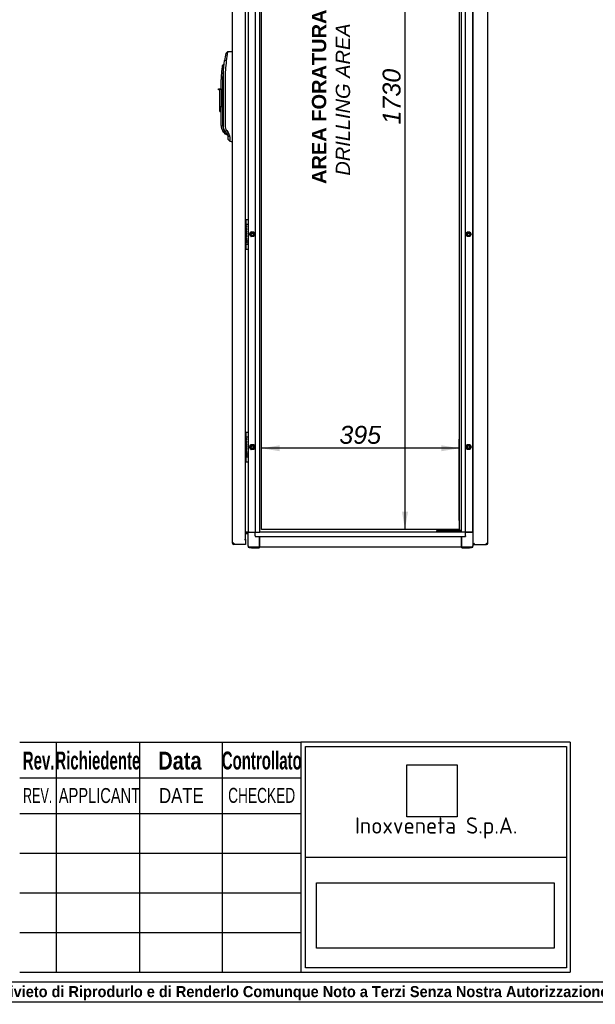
# Model space of a CAD drawing. Extents: x -15 to 412, y 11 to 308.
# Tile 2 of 9: x 115 to 204, y 11 to 162. Entities that reach past the tile are written whole.
import ezdxf
from ezdxf.lldxf.tags import DXFTag

# ---------------------------------------------------------------- set-up
doc = ezdxf.new("R2010")
doc.units = 0
doc.layers.get('0').update_dxf_attribs({"linetype": 'CONTINUOUS'})
for name, color, linetype in [('_TRANSLATION', 7, 'CONTINUOUS'), ('AE00198_03', 7, 'CONTINUOUS'), ('AE00219_00', 7, 'CONTINUOUS'), ('AE00219_03', 7, 'CONTINUOUS'), ('AE00368_00', 7, 'CONTINUOUS'), ('AE00500_10', 7, 'CONTINUOUS'), ('AE00992_10', 7, 'CONTINUOUS'), ('DEFAULT', 7, 'CONTINUOUS'), ('DV2__TRANSLATION', 7, 'CONTINUOUS'), ('F0000000_80', 7, 'CONTINUOUS'), ('F0000000_81', 7, 'CONTINUOUS'), ('F0000001_24', 7, 'CONTINUOUS'), ('M0000000_06', 7, 'CONTINUOUS'), ('M0000000_29', 7, 'CONTINUOUS'), ('M0000000_43', 7, 'CONTINUOUS'), ('M0000000_44', 7, 'CONTINUOUS'), ('M0000000_56', 7, 'CONTINUOUS')]:
    doc.layers.add(name, color=color, linetype=linetype)
doc.styles.add('SEACAD_ARIAL', font='arial.ttf')
doc.styles.add('SEACAD_ARIAL_NARROW', font='ARIALN.TTF', dxfattribs={"width": 0.8})
doc.styles.add('SEACAD_ARIALB', font='arialbd.ttf', dxfattribs={"width": 0.9})
doc.styles.add('SEACAD_ARIALI', font='ariali.ttf')
tags = doc.linetypes.add('CENTER2', pattern=[28.575, 19.05, -3.175, 3.175, -3.175]).pattern_tags.tags
tags[10:11] = [DXFTag(74, 4), DXFTag(75, 0), DXFTag(340, '0'), DXFTag(46, 0.0), DXFTag(50, 0.0), DXFTag(44, 0.0), DXFTag(45, 0.0)]
tags[8:9] = [DXFTag(74, 4), DXFTag(75, 0), DXFTag(340, '0'), DXFTag(46, 0.0), DXFTag(50, 0.0), DXFTag(44, 0.0), DXFTag(45, 0.0)]
tags[6:7] = [DXFTag(74, 4), DXFTag(75, 0), DXFTag(340, '0'), DXFTag(46, 0.0), DXFTag(50, 0.0), DXFTag(44, 0.0), DXFTag(45, 0.0)]
tags[4:5] = [DXFTag(74, 4), DXFTag(75, 0), DXFTag(340, '0'), DXFTag(46, 0.0), DXFTag(50, 0.0), DXFTag(44, 0.0), DXFTag(45, 0.0)]
doc.dimstyles.new('ISO', dxfattribs={"dimtxt": 2.75, "dimasz": 2.75, "dimexe": 1.375, "dimexo": 1.375, "dimgap": 0.6875, "dimtad": 1, "dimdec": 1, "dimlfac": 13.000013, "dimtxsty": 'SEACAD_ARIAL', "dimblk1": '_SE_FILLED', "dimblk2": '_SE_FILLED', "dimsah": 1, "dimcen": 1.375, "dimazin": 3, "dimtfac": 0.7, "dimtdec": 3, "dimtmove": 0, "dimatfit": 3})
picture_1 = doc.add_image_def('image1.jpg', size_in_pixel=(55, 57))
picture_2 = doc.add_image_def('image2.bmp', size_in_pixel=(138, 38))

# ---------------------------------------------------------------- blocks, each defined once
blk = doc.blocks.new('SE1')
at = {"layer": 'AE00198_03', "color": 7, "linetype": 'CONTINUOUS'}
for p, q in [((150.1, 131.02), (150.1, 130.46)), ((150.15, 131.02), (150.1, 131.02)), ((150.1, 127.31), (150.1, 126.75)), ((150.1, 126.75), (150.15, 126.75)), ((150.1, 98.33), (150.1, 97.77)), ((150.15, 98.33), (150.1, 98.33)), ((150.1, 94.62), (150.1, 94.06)), ((150.1, 94.06), (150.15, 94.06))]:
    blk.add_line(p, q, dxfattribs=at)
for centre, start, end in [((150.51, 130.57), 132.1747, 135.145), ((150.51, 127.21), 224.855, 227.8253), ((150.51, 97.87), 132.1747, 135.145), ((150.51, 94.52), 224.855, 227.8253)]:
    blk.add_arc(centre, 0.615, start, end, dxfattribs=at)
at = {"layer": 'AE00219_00', "color": 7, "linetype": 'CONTINUOUS'}
for p, q in [((179.97, 83.16), (180, 83.13)), ((180.46, 83.13), (180, 83.13)), ((180, 83.13), (180, 83.12)), ((180.46, 83.13), (180.48, 83.16)), ((180.46, 83.12), (180.46, 83.13)), ((181.9, 83.16), (181.92, 83.13)), ((182.38, 83.13), (181.92, 83.13)), ((181.92, 83.13), (181.92, 83.12)), ((182.38, 83.13), (182.41, 83.16)), ((182.38, 83.12), (182.38, 83.13))]:
    blk.add_line(p, q, dxfattribs=at)
at = {"layer": 'AE00219_03', "color": 7, "linetype": 'CONTINUOUS'}
for p, q in [((187.32, 127.62), (187.31, 127.62)), ((187.32, 126.69), (187.32, 127.62)), ((187.31, 126.69), (187.32, 126.69)), ((187.32, 94.92), (187.31, 94.92)), ((187.31, 94), (187.32, 94)), ((187.32, 94), (187.32, 94.92))]:
    blk.add_line(p, q, dxfattribs=at)
at = {"layer": 'AE00368_00', "color": 7, "linetype": 'CONTINUOUS'}
for p, q in [((179.5, 83.16), (179.44, 83.16)), ((179.44, 83.16), (179.44, 83.12)), ((181.01, 83.12), (181.01, 83.16)), ((181.37, 83.16), (181.37, 83.12)), ((182.94, 83.12), (182.94, 83.16))]:
    blk.add_line(p, q, dxfattribs=at)
for centre, start, end in [((179.74, 83.1), 16.6015, 90), ((180.72, 83.1), 90, 163.3985), ((181.66, 83.1), 16.6015, 90), ((182.64, 83.1), 90, 163.3985)]:
    blk.add_arc(centre, 0.0538, start, end, dxfattribs=at)
at = {"layer": 'AE00500_10', "color": 7, "linetype": 'CONTINUOUS'}
for p, q in [((185, 130.98), (185.04, 130.98)), ((185.04, 130.26), (185, 130.26)), ((150.7, 128.89), (150.9, 129.25)), ((150.9, 128.53), (150.7, 128.88)), ((150.78, 128.89), (150.95, 129.17)), ((150.95, 128.6), (150.78, 128.89)), ((150.91, 129.25), (151.32, 129.25)), ((150.95, 129.17), (151.28, 129.17)), ((151.28, 129.17), (151.45, 128.89)), ((151.45, 128.89), (151.28, 128.6)), ((151.32, 129.25), (151.53, 128.89)), ((151.53, 128.88), (151.32, 128.53)), ((183.93, 128.89), (184.13, 129.25)), ((184.13, 128.53), (183.93, 128.88)), ((184.01, 128.89), (184.18, 129.17)), ((184.18, 128.6), (184.01, 128.89)), ((184.14, 129.25), (184.55, 129.25)), ((184.18, 129.17), (184.51, 129.17)), ((184.51, 129.17), (184.68, 128.89)), ((184.68, 128.89), (184.51, 128.6)), ((184.55, 129.25), (184.76, 128.89)), ((184.76, 128.88), (184.55, 128.53)), ((151.32, 128.52), (150.91, 128.52)), ((151.28, 128.6), (150.95, 128.6)), ((184.55, 128.52), (184.14, 128.52)), ((184.51, 128.6), (184.18, 128.6)), ((185, 127.52), (185.04, 127.52)), ((185.04, 126.79), (185, 126.79)), ((185, 98.29), (185.04, 98.29)), ((185.04, 97.56), (185, 97.56)), ((150.7, 96.2), (150.9, 96.55)), ((150.9, 95.83), (150.7, 96.19)), ((150.78, 96.19), (150.95, 96.48)), ((150.95, 95.91), (150.78, 96.19)), ((150.91, 96.56), (151.32, 96.56)), ((151.32, 95.83), (150.91, 95.83)), ((150.95, 96.48), (151.28, 96.48)), ((151.28, 95.91), (150.95, 95.91)), ((151.28, 96.48), (151.45, 96.19)), ((151.45, 96.19), (151.28, 95.91)), ((151.32, 96.55), (151.53, 96.2)), ((151.53, 96.19), (151.32, 95.83)), ((183.93, 96.2), (184.13, 96.55)), ((184.13, 95.83), (183.93, 96.19)), ((184.01, 96.19), (184.18, 96.48)), ((184.18, 95.91), (184.01, 96.19)), ((184.14, 96.56), (184.55, 96.56)), ((184.55, 95.83), (184.14, 95.83)), ((184.18, 96.48), (184.51, 96.48)), ((184.51, 95.91), (184.18, 95.91)), ((184.51, 96.48), (184.68, 96.19)), ((184.68, 96.19), (184.51, 95.91)), ((184.55, 96.55), (184.76, 96.2)), ((184.76, 96.19), (184.55, 95.83)), ((185, 94.82), (185.04, 94.82)), ((185.04, 94.1), (185, 94.1))]:
    blk.add_line(p, q, dxfattribs=at)
for centre in [(151.11, 128.89), (184.34, 128.89), (151.11, 96.19), (184.34, 96.19)]:
    blk.add_circle(centre, 0.189, dxfattribs=at)
for centre, radius, start, end in [((150.7, 128.89), 0.00385, 150, 210), ((151.11, 128.89), 0.231, 75, 15), ((150.91, 129.24), 0.00385, 90, 150), ((151.32, 129.24), 0.00385, 30, 90), ((151.53, 128.89), 0.00385, 330, 30), ((183.93, 128.89), 0.00385, 150, 210), ((184.34, 128.89), 0.231, 75, 15), ((184.14, 129.24), 0.00385, 90, 150), ((184.55, 129.24), 0.00385, 30, 90), ((184.76, 128.89), 0.00385, 330, 30), ((150.91, 128.53), 0.00385, 210, 270), ((151.32, 128.53), 0.00385, 270, 330), ((184.14, 128.53), 0.00385, 210, 270), ((184.55, 128.53), 0.00385, 270, 330), ((150.7, 96.19), 0.00385, 150, 210), ((151.11, 96.19), 0.231, 75, 15), ((150.91, 96.55), 0.00385, 90, 150), ((150.91, 95.84), 0.00385, 210, 270), ((151.32, 96.55), 0.00385, 30, 90), ((151.32, 95.84), 0.00385, 270, 330), ((151.53, 96.19), 0.00385, 330, 30), ((183.93, 96.19), 0.00385, 150, 210), ((184.34, 96.19), 0.231, 75, 15), ((184.14, 96.55), 0.00385, 90, 150), ((184.14, 95.84), 0.00385, 210, 270), ((184.55, 96.55), 0.00385, 30, 90), ((184.55, 95.84), 0.00385, 270, 330), ((184.76, 96.19), 0.00385, 330, 30)]:
    blk.add_arc(centre, radius, start, end, dxfattribs=at)
at = {"layer": 'AE00992_10', "color": 7, "linetype": 'CONTINUOUS'}
for p, q in [((147.29, 156.9), (147.03, 156.67)), ((148.05, 156.92), (148.07, 156.92)), ((146.73, 154.95), (146.5, 154.76)), ((146.7, 154.07), (146.85, 155.58)), ((146.79, 154.95), (146.73, 154.95)), ((147.11, 155.55), (146.85, 155.58)), ((146.61, 153.96), (146.38, 153.99)), ((146.66, 152.69), (146.69, 153.96)), ((146.69, 153.96), (146.7, 154.07)), ((146.31, 151.23), (146.31, 152.69)), ((146.54, 152.69), (146.54, 145.59)), ((146.66, 145.59), (146.66, 152.69)), ((146.92, 152.69), (146.92, 145.59)), ((145.92, 151.08), (145.92, 151.23)), ((145.92, 151.23), (146.11, 151.23)), ((146.11, 151.08), (145.92, 151.08)), ((146.11, 151.23), (146.31, 151.23)), ((146.11, 151.23), (146.11, 151.08)), ((146.11, 148.46), (146.11, 151.08)), ((146.31, 151.23), (146.31, 148.46)), ((146.11, 147.77), (146.11, 148.46)), ((146.31, 148.46), (146.11, 148.46)), ((146.31, 148.46), (146.31, 148.41)), ((146.31, 145.59), (146.31, 148.41)), ((146.11, 147.77), (146.31, 147.77)), ((146.76, 144.5), (146.58, 144.71)), ((146.76, 144.5), (146.91, 144.34)), ((146.88, 144.78), (146.89, 144.78)), ((146.96, 144.67), (146.89, 144.78)), ((146.91, 144.34), (147.31, 144.18)), ((146.94, 144.64), (147.01, 144.6)), ((147.17, 144.83), (146.96, 144.67)), ((147.19, 144.36), (146.96, 144.67)), ((147.17, 144.83), (147.4, 144.52)), ((147.4, 144.52), (147.19, 144.36)), ((147.31, 144.21), (147.19, 144.36)), ((147.51, 144.33), (147.31, 144.21)), ((147.38, 143.45), (147.38, 143.98)), ((147.64, 143.84), (147.38, 143.98)), ((147.4, 144.52), (147.51, 144.33)), ((147.38, 143.45), (147.65, 143.17)), ((147.65, 143.17), (147.65, 143.17)), ((148.07, 143.16), (148.05, 143.16))]:
    blk.add_line(p, q, dxfattribs=at)
for centre, radius, start, end in [((167.66, 152.69), 21.01, 169.0809, 172.0958), ((168.79, 153.37), 21.79, 170.6918, 174.277), ((157.46, 152.69), 11.15, 169.3078, 173.3301), ((164.94, 152.32), 18.41, 171.7754, 174.8738), ((167.66, 152.69), 21.01, 173.6973, 173.7967), ((167.63, 152.7), 20.71, 172.0905, 180.0053), ((157.46, 152.69), 11.15, 173.3301, 180), ((157.46, 152.69), 10.92, 173.3301, 180), ((147.84, 145.59), 1.54, 180, 214.7721), ((147.84, 145.59), 1.31, 180, 226.2292), ((148.18, 145.59), 1.26, 180.0222, 216.789), ((146.49, 143.25), 1.46, 72.2752, 86.6201), ((147, 143.98), 0.385, 359.9994, 36.8112), ((146.67, 143.85), 0.975, 359.3937, 29.8475), ((164.21, 143.59), 16.57, 179.1395, 181.4422)]:
    blk.add_arc(centre, radius, start, end, dxfattribs=at)
for centre, major_axis, start_param, end_param in [((148.1, 155.58), (38.57, 1.35), 1.570796, 1.590473), ((148.1, 144.5), (38.57, -1.35), 4.701927, 4.712389)]:
    blk.add_ellipse(centre, major_axis=major_axis, ratio=0.034878, start_param=start_param, end_param=end_param, dxfattribs=at)
for points, degree, knots in [([(146.88, 144.78), (146.77, 144.97), (146.71, 145.17), (146.66, 145.38), (146.66, 145.59)], 2, [0, 0, 0, 0.5, 0.5, 1, 1, 1]), ([(147.22, 144.32), (147.22, 144.32), (147.23, 144.31), (147.24, 144.29), (147.24, 144.28), (147.25, 144.27), (147.26, 144.26), (147.26, 144.25), (147.27, 144.24), (147.27, 144.23), (147.28, 144.22), (147.28, 144.22), (147.29, 144.21), (147.29, 144.2), (147.29, 144.2), (147.3, 144.19), (147.3, 144.19), (147.3, 144.19), (147.3, 144.18), (147.3, 144.18), (147.3, 144.18), (147.31, 144.18), (147.31, 144.18)], 3, [0, 0, 0, 0, 0.0259325, 0.051743, 0.0774354, 0.1030134, 0.128481, 0.1538419, 0.1791003, 0.2042602, 0.2293255, 0.2543005, 0.2791893, 0.303996, 0.328725, 0.3533805, 0.3779669, 0.4024885, 0.4269496, 0.4513548, 0.4757085, 0.5000152, 0.5000152, 0.5000152, 0.5000152])]:
    blk.add_open_spline(points, degree=degree, knots=knots, dxfattribs=at)
at = {"layer": 'DV2__TRANSLATION', "color": 7, "linetype": 'CENTER2'}
for p, q in [((152.54, 83.5), (152.54, 216.58)), ((182.92, 216.58), (182.92, 83.5)), ((182.92, 83.5), (152.54, 83.5))]:
    blk.add_line(p, q, dxfattribs=at)
at = {"layer": 'F0000000_80', "color": 7, "linetype": 'CONTINUOUS'}
for p, q in [((185.04, 81.31), (185.04, 218.77)), ((187.31, 81.41), (187.31, 218.67)), ((185.04, 81.31), (185.15, 81.31)), ((185.04, 81.19), (185.04, 81.31)), ((185.04, 81.31), (185.15, 81.31)), ((185.04, 81.19), (185.15, 81.19)), ((185.15, 81.31), (185.25, 81.41)), ((185.15, 81.31), (185.25, 81.41)), ((185.15, 81.19), (185.15, 81.31)), ((185.15, 81.19), (187.09, 81.19)), ((187.09, 81.41), (187.31, 81.41)), ((187.09, 81.19), (187.09, 81.19))]:
    blk.add_line(p, q, dxfattribs=at)
for centre, radius, start, end in [((187.09, 81.41), 0.215, 270, 360), ((173.71, 81.4), 13.38, 359.1297, 0.0518)]:
    blk.add_arc(centre, radius, start, end, dxfattribs=at)
at = {"layer": 'F0000000_81', "color": 7, "linetype": 'CONTINUOUS'}
for p, q in [((148.07, 81.41), (148.07, 218.67)), ((150.07, 81.96), (150.07, 218.12)), ((149.9, 81.96), (149.9, 81.96)), ((149.9, 81.96), (149.9, 81.96)), ((149.9, 81.96), (150.07, 81.96)), ((149.9, 81.96), (150.07, 81.96)), ((150.07, 81.96), (150.07, 81.41)), ((148.29, 81.41), (148.07, 81.41)), ((150.07, 81.19), (148.29, 81.19)), ((148.29, 81.19), (148.29, 81.19)), ((150.07, 81.41), (150.07, 81.19))]:
    blk.add_line(p, q, dxfattribs=at)
for centre, radius, start, end in [((148.29, 81.41), 0.215, 180, 270), ((160.14, 81.39), 11.85, 179.8886, 180.9299)]:
    blk.add_arc(centre, radius, start, end, dxfattribs=at)
at = {"layer": 'F0000001_24', "color": 7, "linetype": 'CONTINUOUS'}
for p, q in [((150.07, 130.46), (150.42, 130.46)), ((150.15, 131.1), (150.15, 131.12)), ((150.15, 130.47), (150.15, 131.1)), ((150.15, 130.46), (150.15, 130.47)), ((150.19, 131.16), (150.42, 131.16)), ((150.46, 131.12), (150.46, 131.1)), ((150.46, 131.1), (150.46, 130.47)), ((150.46, 130.47), (150.46, 130.42)), ((150.46, 130.42), (150.46, 127.35)), ((150.1, 129.45), (150.07, 129.45)), ((150.07, 129.43), (150.1, 129.43)), ((150.1, 129.14), (150.07, 129.14)), ((150.07, 129.12), (150.1, 129.12)), ((150.1, 128.84), (150.07, 128.84)), ((150.07, 128.82), (150.1, 128.82)), ((150.26, 128.75), (150.07, 128.75)), ((150.07, 128.73), (150.12, 128.73)), ((150.16, 129.94), (150.15, 129.93)), ((150.15, 129.93), (150.15, 129.91)), ((150.15, 129.91), (150.16, 129.91)), ((150.18, 128.73), (150.26, 128.73)), ((150.26, 128.73), (150.26, 128.75)), ((150.42, 127.31), (150.07, 127.31)), ((150.09, 128.33), (150.09, 128.03)), ((150.09, 128.03), (150.1, 128.02)), ((150.1, 128.02), (150.11, 128.02)), ((150.12, 128.05), (150.12, 128.33)), ((150.15, 127.3), (150.15, 127.31)), ((150.15, 126.67), (150.15, 127.3)), ((150.3, 127.93), (150.3, 127.97)), ((150.3, 127.58), (150.3, 127.62)), ((150.46, 127.35), (150.46, 127.3)), ((150.46, 127.3), (150.46, 126.67)), ((150.15, 126.66), (150.15, 126.67)), ((150.19, 126.62), (150.42, 126.62)), ((150.46, 126.67), (150.46, 126.66)), ((150.15, 98.41), (150.15, 98.42)), ((150.15, 97.78), (150.15, 98.41)), ((150.19, 98.46), (150.42, 98.46)), ((150.46, 98.42), (150.46, 98.41)), ((150.46, 98.41), (150.46, 97.78)), ((150.07, 97.77), (150.42, 97.77)), ((150.15, 97.77), (150.15, 97.78)), ((150.16, 97.24), (150.15, 97.24)), ((150.15, 97.24), (150.15, 97.22)), ((150.15, 97.22), (150.16, 97.22)), ((150.46, 97.78), (150.46, 97.73)), ((150.46, 97.73), (150.46, 94.66)), ((150.1, 96.76), (150.07, 96.76)), ((150.07, 96.74), (150.1, 96.74)), ((150.1, 96.45), (150.07, 96.45)), ((150.07, 96.43), (150.1, 96.43)), ((150.1, 96.14), (150.07, 96.14)), ((150.07, 96.12), (150.1, 96.12)), ((150.26, 96.06), (150.07, 96.06)), ((150.07, 96.03), (150.12, 96.03)), ((150.09, 95.64), (150.09, 95.33)), ((150.09, 95.33), (150.1, 95.33)), ((150.1, 95.33), (150.11, 95.33)), ((150.12, 95.35), (150.12, 95.64)), ((150.18, 96.03), (150.26, 96.03)), ((150.26, 96.03), (150.26, 96.06)), ((150.42, 94.62), (150.07, 94.62)), ((150.15, 94.61), (150.15, 94.62)), ((150.15, 93.98), (150.15, 94.61)), ((150.15, 93.96), (150.15, 93.98)), ((150.19, 93.92), (150.42, 93.92)), ((150.3, 95.23), (150.3, 95.28)), ((150.3, 94.89), (150.3, 94.93)), ((150.46, 94.66), (150.46, 94.61)), ((150.46, 94.61), (150.46, 93.98)), ((150.46, 93.98), (150.46, 93.96))]:
    blk.add_line(p, q, dxfattribs=at)
for centre in [(150.26, 127.77), (150.26, 95.08)]:
    blk.add_circle(centre, 0.0473, dxfattribs=at)
for centre, radius, start, end in [((150.19, 131.12), 0.0385, 90, 180), ((150.42, 131.12), 0.0385, 0, 90), ((150.42, 130.42), 0.0385, 0, 90), ((149.95, 127.76), 0.176, 313.1112, 335.4085), ((150.27, 127.79), 0.176, 131.3534, 155.4085), ((150.42, 127.35), 0.0385, 270, 0), ((150.19, 126.66), 0.0385, 180, 270), ((150.42, 126.66), 0.0385, 270, 0), ((150.19, 98.42), 0.0385, 90, 180), ((150.42, 98.42), 0.0385, 0, 90), ((150.42, 97.73), 0.0385, 0, 90), ((149.95, 95.07), 0.176, 313.1112, 335.4085), ((150.27, 95.1), 0.176, 131.3534, 155.4085), ((150.19, 93.96), 0.0385, 180, 270), ((150.42, 94.66), 0.0385, 270, 0), ((150.42, 93.96), 0.0385, 270, 0)]:
    blk.add_arc(centre, radius, start, end, dxfattribs=at)
for points, knots in [([(150.16, 129.91), (150.23, 129.94), (150.26, 130.01), (150.26, 130.07), (150.26, 130.15), (150.21, 130.23), (150.1, 130.23), (150.09, 130.23), (150.08, 130.23), (150.07, 130.23)], [0, 0, 0, 0, 0.2499787, 0.2499787, 0.2499787, 0.4999858, 0.4999858, 0.4999858, 0.518742, 0.518742, 0.518742, 0.518742]), ([(150.09, 130.21), (150.09, 130.21), (150.09, 130.21), (150.1, 130.21), (150.2, 130.21), (150.24, 130.14), (150.24, 130.07)], [0.6507899, 0.6507899, 0.6507899, 0.6507899, 0.6652315, 0.6652315, 0.6652315, 1, 1, 1, 1]), ([(150.26, 129.68), (150.26, 129.76), (150.21, 129.84), (150.1, 129.84), (150.09, 129.84), (150.08, 129.84), (150.07, 129.84)], [0, 0, 0, 0, 0.3333333, 0.3333333, 0.3333333, 0.3583413, 0.3583413, 0.3583413, 0.3583413]), ([(150.07, 129.82), (150.08, 129.82), (150.09, 129.82), (150.1, 129.82), (150.2, 129.82), (150.24, 129.75), (150.24, 129.68), (150.24, 129.61), (150.2, 129.54), (150.1, 129.54)], [0.4783249, 0.4783249, 0.4783249, 0.4783249, 0.5, 0.5, 0.5, 0.75, 0.75, 0.75, 1, 1, 1, 1]), ([(150.07, 129.52), (150.08, 129.52), (150.09, 129.52), (150.1, 129.52), (150.21, 129.52), (150.26, 129.6), (150.26, 129.68)], [0.4183676, 0.4183676, 0.4183676, 0.4183676, 0.5, 0.5, 0.5, 1, 1, 1, 1]), ([(150.16, 129.13), (150.23, 129.16), (150.26, 129.23), (150.26, 129.29), (150.26, 129.37), (150.21, 129.45), (150.1, 129.45)], [0, 0, 0, 0, 0.500028, 0.500028, 0.500028, 1, 1, 1, 1]), ([(150.1, 129.43), (150.2, 129.43), (150.24, 129.36), (150.24, 129.29), (150.24, 129.22), (150.2, 129.14), (150.1, 129.14)], [0, 0, 0, 0, 0.333291, 0.333291, 0.333291, 1, 1, 1, 1]), ([(150.1, 129.12), (150.2, 129.12), (150.24, 129.05), (150.24, 128.98), (150.24, 128.91), (150.19, 128.84), (150.1, 128.84)], [0, 0, 0, 0, 0.670744, 0.670744, 0.670744, 1, 1, 1, 1]), ([(150.12, 128.73), (150.2, 128.71), (150.24, 128.65), (150.24, 128.58), (150.24, 128.51), (150.2, 128.44), (150.1, 128.44)], [0, 0, 0, 0, 0.5, 0.5, 0.5, 1, 1, 1, 1]), ([(150.07, 128.42), (150.08, 128.42), (150.09, 128.42), (150.1, 128.42), (150.21, 128.42), (150.26, 128.5), (150.26, 128.58)], [0.4183715, 0.4183715, 0.4183715, 0.4183715, 0.5, 0.5, 0.5, 1, 1, 1, 1]), ([(150.26, 128.19), (150.26, 128.27), (150.21, 128.35), (150.1, 128.35), (150.09, 128.35), (150.08, 128.35), (150.07, 128.35)], [0, 0, 0, 0, 0.3336663, 0.3336663, 0.3336663, 0.3587055, 0.3587055, 0.3587055, 0.3587055]), ([(150.11, 127.69), (150.15, 127.61), (150.22, 127.58), (150.29, 127.58), (150.3, 127.58), (150.3, 127.58), (150.3, 127.58)], [0, 0, 0, 0, 0.5, 0.5, 0.5, 1, 1, 1, 1]), ([(150.12, 128.33), (150.2, 128.32), (150.24, 128.25), (150.24, 128.19), (150.24, 128.12), (150.2, 128.06), (150.12, 128.05)], [0, 0, 0, 0, 0.5, 0.5, 0.5, 1, 1, 1, 1]), ([(150.3, 127.62), (150.3, 127.62), (150.3, 127.62), (150.29, 127.62), (150.22, 127.62), (150.14, 127.67), (150.14, 127.77), (150.14, 127.82), (150.15, 127.86), (150.19, 127.89), (150.21, 127.91), (150.25, 127.93), (150.29, 127.93), (150.3, 127.93), (150.3, 127.93), (150.3, 127.93)], [0, 0, 0, 0, 0.2, 0.2, 0.2, 0.4, 0.4, 0.4, 0.6, 0.6, 0.6, 0.8, 0.8, 0.8, 1, 1, 1, 1]), ([(150.3, 127.97), (150.3, 127.97), (150.3, 127.97), (150.29, 127.97), (150.24, 127.97), (150.19, 127.95), (150.16, 127.92)], [0, 0, 0, 0, 0.5, 0.5, 0.5, 1, 1, 1, 1]), ([(150.16, 97.22), (150.23, 97.25), (150.26, 97.32), (150.26, 97.38), (150.26, 97.46), (150.21, 97.54), (150.1, 97.54), (150.09, 97.54), (150.08, 97.54), (150.07, 97.54)], [0, 0, 0, 0, 0.2499787, 0.2499787, 0.2499787, 0.4999858, 0.4999858, 0.4999858, 0.518742, 0.518742, 0.518742, 0.518742]), ([(150.07, 97.52), (150.08, 97.52), (150.09, 97.52), (150.1, 97.52), (150.2, 97.52), (150.24, 97.45), (150.24, 97.38)], [0.6361807, 0.6361807, 0.6361807, 0.6361807, 0.6652315, 0.6652315, 0.6652315, 1, 1, 1, 1]), ([(150.26, 96.99), (150.26, 97.07), (150.21, 97.15), (150.1, 97.15), (150.09, 97.15), (150.08, 97.15), (150.07, 97.15)], [0, 0, 0, 0, 0.3333333, 0.3333333, 0.3333333, 0.3583413, 0.3583413, 0.3583413, 0.3583413]), ([(150.07, 97.13), (150.08, 97.13), (150.09, 97.13), (150.1, 97.13), (150.2, 97.13), (150.24, 97.06), (150.24, 96.99), (150.24, 96.92), (150.2, 96.84), (150.1, 96.84)], [0.4783249, 0.4783249, 0.4783249, 0.4783249, 0.5, 0.5, 0.5, 0.75, 0.75, 0.75, 1, 1, 1, 1]), ([(150.07, 96.83), (150.08, 96.82), (150.09, 96.82), (150.1, 96.82), (150.21, 96.82), (150.26, 96.91), (150.26, 96.99)], [0.4183676, 0.4183676, 0.4183676, 0.4183676, 0.5, 0.5, 0.5, 1, 1, 1, 1]), ([(150.07, 95.73), (150.08, 95.73), (150.09, 95.73), (150.1, 95.73), (150.21, 95.73), (150.26, 95.81), (150.26, 95.89)], [0.4183715, 0.4183715, 0.4183715, 0.4183715, 0.5, 0.5, 0.5, 1, 1, 1, 1]), ([(150.26, 95.5), (150.26, 95.58), (150.21, 95.66), (150.1, 95.66), (150.09, 95.66), (150.08, 95.66), (150.07, 95.66)], [0, 0, 0, 0, 0.3336663, 0.3336663, 0.3336663, 0.3587055, 0.3587055, 0.3587055, 0.3587055]), ([(150.16, 96.44), (150.23, 96.47), (150.26, 96.54), (150.26, 96.6), (150.26, 96.68), (150.21, 96.76), (150.1, 96.76)], [0, 0, 0, 0, 0.500028, 0.500028, 0.500028, 1, 1, 1, 1]), ([(150.1, 96.74), (150.2, 96.74), (150.24, 96.66), (150.24, 96.6), (150.24, 96.53), (150.2, 96.45), (150.1, 96.45)], [0, 0, 0, 0, 0.333291, 0.333291, 0.333291, 1, 1, 1, 1]), ([(150.1, 96.43), (150.2, 96.43), (150.24, 96.36), (150.24, 96.29), (150.24, 96.22), (150.19, 96.15), (150.1, 96.14)], [0, 0, 0, 0, 0.670744, 0.670744, 0.670744, 1, 1, 1, 1]), ([(150.12, 96.03), (150.2, 96.02), (150.24, 95.95), (150.24, 95.89), (150.24, 95.82), (150.2, 95.75), (150.1, 95.75)], [0, 0, 0, 0, 0.5, 0.5, 0.5, 1, 1, 1, 1]), ([(150.12, 95.64), (150.2, 95.63), (150.24, 95.56), (150.24, 95.5), (150.24, 95.43), (150.2, 95.36), (150.12, 95.35)], [0, 0, 0, 0, 0.5, 0.5, 0.5, 1, 1, 1, 1]), ([(150.11, 94.99), (150.15, 94.92), (150.22, 94.89), (150.29, 94.89), (150.3, 94.89), (150.3, 94.89), (150.3, 94.89)], [0, 0, 0, 0, 0.5, 0.5, 0.5, 1, 1, 1, 1]), ([(150.3, 94.93), (150.3, 94.93), (150.3, 94.93), (150.29, 94.93), (150.22, 94.93), (150.14, 94.98), (150.14, 95.08), (150.14, 95.13), (150.15, 95.17), (150.19, 95.2), (150.21, 95.22), (150.25, 95.23), (150.29, 95.23), (150.3, 95.23), (150.3, 95.23), (150.3, 95.23)], [0, 0, 0, 0, 0.2, 0.2, 0.2, 0.4, 0.4, 0.4, 0.6, 0.6, 0.6, 0.8, 0.8, 0.8, 1, 1, 1, 1]), ([(150.3, 95.28), (150.3, 95.28), (150.3, 95.28), (150.29, 95.28), (150.24, 95.28), (150.19, 95.26), (150.16, 95.23)], [0, 0, 0, 0, 0.5, 0.5, 0.5, 1, 1, 1, 1])]:
    blk.add_open_spline(points, degree=3, knots=knots, dxfattribs=at)
for points in [[(150.1, 129.54), (150.09, 129.54), (150.08, 129.54), (150.07, 129.54)], [(150.1, 128.82), (150.21, 128.82), (150.26, 128.9), (150.26, 128.98)], [(150.24, 130.07), (150.24, 130.02), (150.22, 129.96), (150.16, 129.94)], [(150.26, 128.98), (150.26, 129.04), (150.23, 129.11), (150.16, 129.13)], [(150.26, 128.58), (150.26, 128.64), (150.23, 128.7), (150.18, 128.73)], [(150.1, 128.44), (150.09, 128.44), (150.08, 128.44), (150.07, 128.44)], [(150.07, 128.33), (150.08, 128.33), (150.09, 128.33), (150.09, 128.33)], [(150.11, 127.86), (150.11, 127.88), (150.09, 127.9), (150.08, 127.91)], [(150.11, 128.02), (150.21, 128.03), (150.26, 128.11), (150.26, 128.19)], [(150.1, 96.84), (150.09, 96.84), (150.08, 96.84), (150.07, 96.85)], [(150.24, 97.38), (150.24, 97.33), (150.22, 97.27), (150.16, 97.24)], [(150.1, 95.75), (150.09, 95.75), (150.08, 95.75), (150.07, 95.75)], [(150.07, 95.64), (150.08, 95.64), (150.09, 95.64), (150.09, 95.64)], [(150.1, 96.12), (150.21, 96.12), (150.26, 96.21), (150.26, 96.29)], [(150.11, 95.33), (150.21, 95.34), (150.26, 95.42), (150.26, 95.5)], [(150.26, 96.29), (150.26, 96.34), (150.23, 96.42), (150.16, 96.44)], [(150.26, 95.89), (150.26, 95.95), (150.23, 96), (150.18, 96.03)], [(150.11, 95.17), (150.11, 95.19), (150.09, 95.2), (150.08, 95.22)]]:
    blk.add_open_spline(points, degree=3, dxfattribs=at)
at = {"layer": 'M0000000_06', "color": 7, "linetype": 'CONTINUOUS'}
for p, q in [((150.65, 83.12), (150.4, 83.12)), ((150.4, 83.04), (150.4, 83.12)), ((150.4, 83.04), (150.4, 81)), ((150.65, 83.04), (150.4, 83.04)), ((150.46, 81), (150.46, 83.04)), ((150.65, 83.12), (151.57, 83.12)), ((151.57, 83.04), (150.65, 83.04)), ((152.19, 81), (152.19, 82.42)), ((152.27, 81), (152.27, 82.42)), ((183.19, 82.42), (183.19, 81)), ((183.27, 82.42), (183.27, 81)), ((184.81, 83.12), (183.88, 83.12)), ((184.81, 83.04), (183.88, 83.04)), ((185.04, 83.12), (184.81, 83.12)), ((185.04, 83.04), (184.81, 83.04)), ((185, 83.04), (185, 81)), ((152.19, 80.81), (150.65, 80.81)), ((150.65, 80.75), (150.96, 80.75)), ((150.96, 80.67), (150.96, 80.81)), ((151.11, 80.66), (150.98, 80.66)), ((151.96, 80.66), (151.11, 80.66)), ((152.09, 80.66), (151.96, 80.66)), ((152.11, 80.67), (152.11, 80.81)), ((152.11, 80.75), (152.19, 80.75)), ((152.19, 80.75), (152.19, 81)), ((152.19, 80.75), (152.27, 80.75)), ((152.27, 80.75), (152.27, 81)), ((183.19, 81), (183.19, 80.75)), ((183.27, 80.75), (183.19, 80.75)), ((183.27, 81), (183.27, 80.75)), ((184.81, 80.81), (183.27, 80.81)), ((183.27, 80.75), (183.34, 80.75)), ((183.34, 80.67), (183.34, 80.81)), ((183.5, 80.66), (183.36, 80.66)), ((184.34, 80.66), (183.5, 80.66)), ((184.48, 80.66), (184.34, 80.66)), ((184.5, 80.67), (184.5, 80.81)), ((184.5, 80.75), (184.81, 80.75)), ((185.06, 81.31), (185.06, 81.31)), ((185.06, 81), (185.06, 81.19))]:
    blk.add_line(p, q, dxfattribs=at)
for centre, radius, start, end in [((150.65, 81), 0.25, 180, 270), ((150.65, 81), 0.192, 180, 270), ((150.98, 80.67), 0.0192, 180, 270), ((152.09, 80.67), 0.0192, 270, 0), ((183.36, 80.67), 0.0192, 180, 270), ((184.48, 80.67), 0.0192, 270, 0), ((184.81, 81), 0.192, 270, 0), ((184.81, 81), 0.25, 270, 0)]:
    blk.add_arc(centre, radius, start, end, dxfattribs=at)
at = {"layer": 'M0000000_29', "color": 7, "linetype": 'CONTINUOUS'}
for p, q in [((151.57, 216.96), (151.57, 83.12)), ((152.27, 83.12), (152.27, 216.96)), ((183.19, 216.96), (183.19, 83.12)), ((183.88, 83.12), (183.88, 216.96)), ((185, 83.12), (185, 216.96)), ((150.46, 168.96), (150.46, 131.12)), ((150.46, 126.66), (150.46, 98.42)), ((150.46, 93.96), (150.46, 83.12)), ((150.36, 83.12), (150.07, 83.12)), ((150.4, 83.12), (150.36, 83.12)), ((151.57, 83.12), (151.67, 83.12)), ((151.67, 83.12), (151.98, 83.12)), ((151.98, 83.12), (152.27, 83.12)), ((183.47, 83.12), (183.19, 83.12)), ((183.79, 83.12), (183.47, 83.12)), ((183.79, 83.12), (183.88, 83.12))]:
    blk.add_line(p, q, dxfattribs=at)
at = {"layer": 'M0000000_43', "color": 7, "linetype": 'CONTINUOUS'}
for p, q in [((150.31, 83.02), (150.07, 83.02)), ((150.07, 83.02), (150.31, 83.02)), ((150.07, 82.92), (150.31, 82.92)), ((150.31, 83.02), (150.31, 83.12)), ((150.31, 83.02), (150.4, 83.02)), ((150.31, 82.92), (150.31, 83.02))]:
    blk.add_line(p, q, dxfattribs=at)
for radius, start in [(0.246, 67.0066), (0.154, 51.3178)]:
    blk.add_arc((150.31, 82.77), radius, start, 90, dxfattribs=at)
at = {"layer": 'M0000000_44', "color": 7, "linetype": 'CONTINUOUS'}
for p, q in [((151.57, 82.83), (151.57, 83.12)), ((151.57, 82.52), (151.57, 82.83)), ((151.57, 82.52), (151.57, 82.42)), ((151.57, 82.42), (183.88, 82.42)), ((183.19, 83.12), (152.27, 83.12)), ((183.88, 82.83), (183.88, 83.12)), ((183.88, 82.52), (183.88, 82.83)), ((183.88, 82.52), (183.88, 82.42)), ((183.19, 80.81), (152.27, 80.81))]:
    blk.add_line(p, q, dxfattribs=at)
at = {"layer": 'M0000000_56', "color": 7, "linetype": 'CONTINUOUS'}
for p, q in [((179.46, 83.19), (179.46, 83.35)), ((179.5, 83.39), (179.84, 83.39)), ((179.84, 83.39), (182.69, 83.39)), ((182.69, 83.39), (183.04, 83.39)), ((183.04, 83.39), (183.19, 83.39)), ((183.07, 83.35), (183.07, 83.19)), ((179.46, 83.16), (179.46, 83.19)), ((179.84, 83.16), (179.5, 83.16)), ((182.69, 83.16), (179.84, 83.16)), ((183.04, 83.16), (182.69, 83.16)), ((183.07, 83.16), (183.04, 83.16))]:
    blk.add_line(p, q, dxfattribs=at)
for centre, start, end in [((179.5, 83.35), 90, 180), ((183.04, 83.35), 0, 90), ((179.5, 83.19), 180, 270), ((183.04, 83.19), 270, 0)]:
    blk.add_arc(centre, 0.0385, start, end, dxfattribs=at)
blk = doc.blocks.new('DMBLK141')
at = {"layer": '_TRANSLATION', "linetype": 'CONTINUOUS'}
for points in [[(174.12, 213.83), (175.03, 213.83), (174.57, 216.58)], [(174.12, 86.25), (174.57, 83.5), (175.03, 86.25)]]:
    blk.add_hatch(color=7, dxfattribs=at).paths.add_polyline_path(points)
at = {"layer": '_TRANSLATION', "color": 7, "linetype": 'CONTINUOUS'}
for p, q in [((181.55, 216.58), (173.2, 216.58)), ((174.57, 216.58), (174.57, 83.5)), ((181.55, 83.5), (173.2, 83.5))]:
    blk.add_line(p, q, dxfattribs=at)
at = {"layer": '_TRANSLATION', "color": 7, "linetype": 'CONTINUOUS', "style": 'SEACAD_ARIALI'}
blk.add_text('1730', height=2.75, rotation=90, dxfattribs=at).set_placement((173.89, 145.76))
blk = doc.blocks.new('_SE_FILLED')
at = {"color": 0}
blk.add_line((0, 0), (-1, 0), dxfattribs=at)
blk.add_solid([(0, 0), (-1, -0.1665), (-1, 0.1665), (0, 0)], dxfattribs=at)
blk = doc.blocks.new('DMBLK142')
at = {"layer": '_TRANSLATION', "linetype": 'CONTINUOUS'}
for points in [[(155.29, 96.46), (152.54, 96), (155.29, 95.55)], [(180.17, 96.46), (180.17, 95.55), (182.92, 96)]]:
    blk.add_hatch(color=7, dxfattribs=at).paths.add_polyline_path(points)
at = {"layer": '_TRANSLATION', "color": 7, "linetype": 'CONTINUOUS'}
for p, q in [((152.54, 84.88), (152.54, 97.38)), ((182.92, 84.88), (182.92, 97.38)), ((182.92, 96), (152.54, 96))]:
    blk.add_line(p, q, dxfattribs=at)
at = {"layer": '_TRANSLATION', "color": 7, "linetype": 'CONTINUOUS', "style": 'SEACAD_ARIALI'}
blk.add_text('395', height=2.75, dxfattribs=at).set_placement((164.49, 96.69))

msp = doc.modelspace()

# ---------------------------------------------------------------- linework, layer by layer
at = {"color": 7, "linetype": 'CONTINUOUS'}
msp.add_line((6.2345, 10.9591), (412.092, 10.9591), dxfattribs=at)
at = {"layer": 'DEFAULT', "color": 7, "linetype": 'CONTINUOUS'}
for p, q in [((115.3658, 50.8402), (158.5658, 50.8402)), ((120.9658, 50.8402), (120.9658, 15.5023)), ((133.7658, 50.8402), (133.7658, 15.5023)), ((146.4658, 50.8402), (146.4658, 15.5023)), ((199.9658, 50.8402), (158.5642, 50.8402)), ((158.5658, 50.8402), (158.5658, 15.5023)), ((159.2671, 50.1757), (199.3666, 50.1757)), ((159.2671, 16.162), (159.2671, 50.1757)), ((199.3666, 50.1757), (199.3666, 16.162)), ((199.9658, 50.8402), (199.9658, 15.5023)), ((115.3658, 45.3523), (158.5658, 45.3523)), ((115.3658, 39.9023), (158.5658, 39.9023)), ((115.3658, 33.8023), (158.5658, 33.8023)), ((159.2671, 33.1714), (199.3666, 33.1714)), ((115.3658, 27.7023), (158.5658, 27.7023)), ((115.3658, 21.6023), (158.5658, 21.6023)), ((115.3658, 15.5023), (158.5658, 15.5023)), ((158.5642, 15.5023), (199.9658, 15.5023)), ((199.3666, 16.162), (159.2671, 16.162)), ((6.2345, 13.9879), (412.092, 13.9879))]:
    msp.add_line(p, q, dxfattribs=at)

# ---------------------------------------------------------------- block references
at = {"layer": '_TRANSLATION'}
msp.add_blockref('SE1', (0, 0), dxfattribs=at)

# ---------------------------------------------------------------- texts
for s, insert, char_height, width, attachment_point, style in [('{\\fArial|b1||i0||c0|p34;\\C7;\\H2.75;\\W0.6;Rev.}', (118.2755, 46.5974), 2.75, 4.503482, 8, 'SEACAD_ARIALB'), ('{\\fArial|b1||i0||c0|p34;\\C7;\\H2.75;\\W0.6;Richiedente}', (127.3742, 46.6077), 2.75, 12.230363, 8, 'SEACAD_ARIALB'), ('{\\fArial|b1||i0||c0|p34;\\C7;\\H2.75;\\W0.8;Data}', (139.9887, 46.5846), 2.75, 6.782651, 8, 'SEACAD_ARIALB'), ('{\\fArial|b1||i0||c0|p34;\\C7;\\H2.75;\\W0.6;Controllato}', (152.5636, 46.6077), 2.75, 11.31616, 8, 'SEACAD_ARIALB'), ('{\\fArial|b0||i0||c0|p34;\\C7;\\H2.3;\\W0.6;REV.}', (118.1251, 41.4841), 2.3, 5.042658, 8, 'SEACAD_ARIAL'), ('{\\fArial|b0||i0||c0|p34;\\C7;\\H2.3;\\W0.7;APPLICANT}', (121.3755, 41.4586), 2.3, 12.129892, 7, 'SEACAD_ARIAL'), ('{\\fArial|b0||i0||c0|p34;\\C7;\\H2.3;\\W0.8;DATE}', (140.2091, 41.4841), 2.3, 7.085974, 8, 'SEACAD_ARIAL'), ('{\\fArial Narrow|b0||i0||c0|p34;\\C7;\\H2.3;\\W0.8;CHECKED}', (152.5482, 41.4833), 2.3, 10.751842, 8, 'SEACAD_ARIAL_NARROW')]:
    msp.add_mtext(s, dxfattribs=dict(insert=insert, char_height=char_height, width=width, attachment_point=attachment_point, style=style))
for s, insert, char_height, width, attachment_point in [('{\\fSolid Edge ANSI|b0||i0||c0|p34;\\C7;\\H2.5;\\W1.;Inoxveneta S.p.A.}', (179.3665, 37.657), 2.5, 38.906797, 5), ('{\\fArial|b1||i0||c0|p34;\\C7;\\H1.7;\\W0.94;A Termini di Legge ci Riserviamo la Proprietà di questo Disegno con Divieto di Riprodurlo e di Renderlo Comunque Noto a Terzi Senza Nostra Autorizzazione}', (122.3664, 11.137), 1.7, 175.011409, 8)]:
    msp.add_mtext(s, dxfattribs=dict(insert=insert, char_height=char_height, width=width, attachment_point=attachment_point))
at = {"layer": '_TRANSLATION', "insert": (163.2141, 149.5908), "char_height": 2.2, "width": 30.578523, "attachment_point": 5, "rotation": 90}
msp.add_mtext('{\\fArial|b0||i0||c0|p34;\\C7;\\H2.2;\\W1.; }{\\fArial|b1||i0||c0|p34;\\C7;\\H2.2;\\W1.;AREA FORATURA \\P}{\\fArial|b0||i1||c0|p34;\\C7;\\H2.2;\\W1.;DRILLING AREA}', dxfattribs=at)

# ---------------------------------------------------------------- dimensions: what is measured, and where the dimension line sits
at = {"layer": '_TRANSLATION', "color": 7, "linetype": 'CONTINUOUS'}
dim = msp.add_linear_dim(base=(174.5743, 216.5787), p1=(182.9205, 216.5787), p2=(182.9205, 83.5019), angle=270, text='\\A1;<>', dimstyle='ISO', dxfattribs=at)
dim.commit()
dim.dimension.update_dxf_attribs({"geometry": 'DMBLK141', "text_midpoint": (174.5743, 150.0403), "dimtype": 161})
dim = msp.add_linear_dim(base=(152.5359, 96.0046), p1=(182.9205, 83.5019), p2=(152.5359, 83.5019), text='\\A1;<>', dimstyle='ISO', dxfattribs=at)
dim.commit()
dim.dimension.update_dxf_attribs({"geometry": 'DMBLK142', "text_midpoint": (167.7282, 96.0046), "dimtype": 160})

# ---------------------------------------------------------------- pictures from other files: only their frames are drawn
image = msp.add_image(picture_1, insert=(174.8624, 39.3783), size_in_units=(7.7193, 8), rotation=0)
image.dxf.flags = 7
image = msp.add_image(picture_2, insert=(160.9653, 19.1718), size_in_units=(36.5125, 10.0542))
image.dxf.flags = 7

doc.saveas('drawing.dxf')
